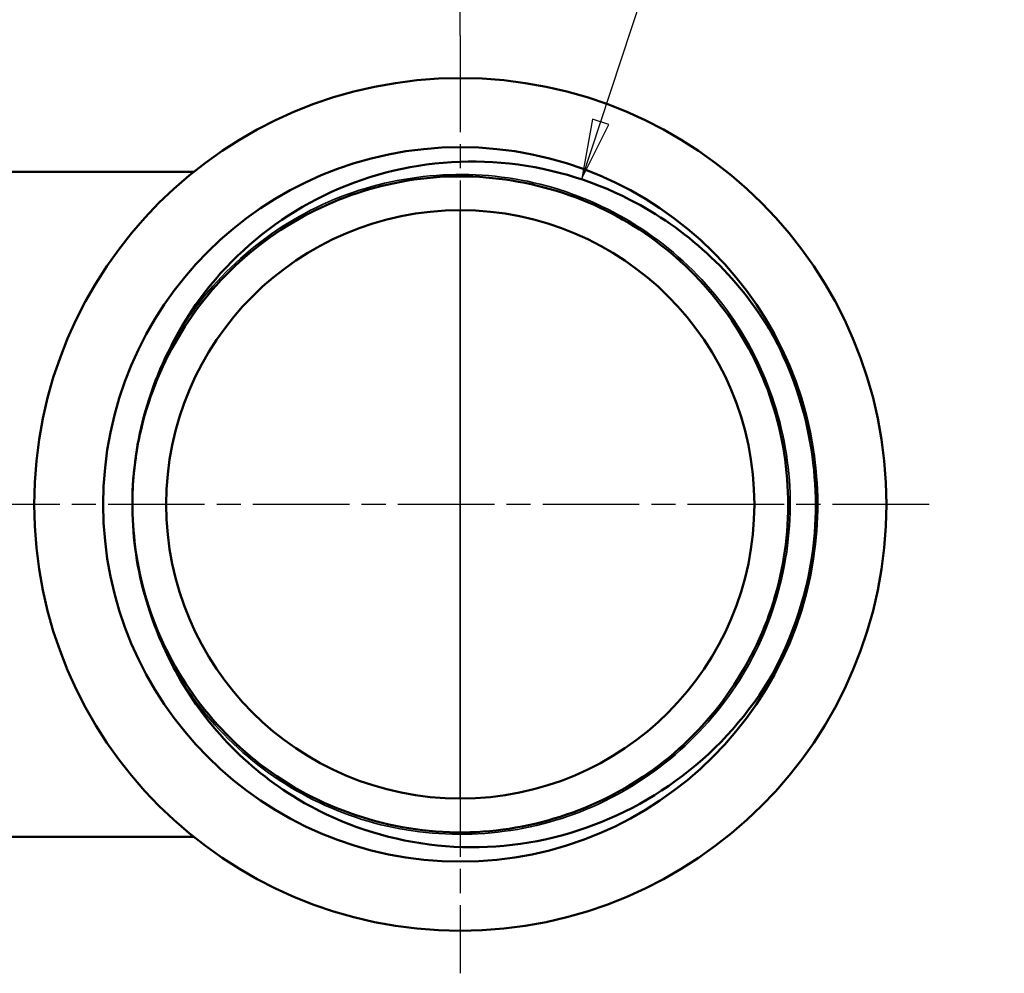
# Model space of a CAD drawing. Header units: millimetres. Extents: x -83 to 698, y -69 to 356.
# Tile 7 of 20: x 53 to 111, y 89 to 145. Entities that reach past the tile are written whole.
import ezdxf

# ---------------------------------------------------------------- set-up
doc = ezdxf.new("R2010")
doc.units = ezdxf.units.MM
doc.linetypes.add('CHAIN', pattern=[0.7087, 0.4724, -0.0591, 0.1181, -0.0591])
for name, color, linetype, lineweight in [('Видимые тонкие (ГОСТ)', 7, 'Continuous', 35), ('Видимый контур (ГОСТ)', 7, 'Continuous', 50), ('Маркер центра (ГОСТ)', 7, 'Continuous', 25), ('Размер (ГОСТ)', 7, 'Continuous', 25)]:
    doc.layers.add(name, color=color, linetype=linetype, lineweight=lineweight)
doc.styles.add('Обычный текст (ГОСТ)', font='GOST Common Italic.ttf')
doc.dimstyles.new('Обычный (ГОСТ)', dxfattribs={"dimtxt": 3.5, "dimasz": 3.5, "dimexe": 1, "dimexo": 0, "dimgap": 0.5, "dimtad": 1, "dimrnd": 1e-08, "dimtxsty": 'Обычный текст (ГОСТ)', "dimblk": 'Filled-1', "dimcen": 0.09, "dimdle": 15, "dimclrd": 256, "dimclre": 256, "dimclrt": 256, "dimazin": 2, "dimtfac": 0.714286, "dimtdec": 3, "dimtmove": 0, "dimatfit": 3, "dimfxl": 1, "dimtolj": 1, "dimlwd": 25, "dimlwe": 25, "dimarcsym": 0})

# ---------------------------------------------------------------- blocks, each defined once
blk = doc.blocks.new('Filled-1')
at = {"color": 0}
for p, q in [((0, 0), (-1, 0.143)), ((-1, 0.143), (-1, -0.143)), ((-1, 0), (0, 0)), ((-1, -0.143), (0, 0))]:
    blk.add_line(p, q, dxfattribs=at)
at = {"color": 0, "flags": 128}
blk.add_lwpolyline([(-1, -0.143), (0, 0), (-1, 0.143), (-1, -0.143)], dxfattribs=at)
at = {"color": 0}
blk.add_solid([(-1, -0.143), (0, 0), (-1, 0.143), (-1, -0.143)], dxfattribs=at)
blk = doc.blocks.new('*D10')
at = {"layer": 'Defpoints', "color": 0, "linetype": 'Continuous', "transparency": 16777216}
for p in [(25.349, 150.831), (78.85, 143.581), (25.349, 134.002)]:
    blk.add_point(p, dxfattribs=at)
at = {"layer": 'Размер (ГОСТ)', "linetype": 'Continuous', "lineweight": 25, "transparency": 16777216}
for p, q in [((25.349, 134.002), (25.349, 151.831)), ((78.85, 143.581), (78.85, 151.831)), ((75.35, 150.831), (28.849, 150.831))]:
    blk.add_line(p, q, dxfattribs=at)
at = {"layer": 'Размер (ГОСТ)', "linetype": 'Continuous', "lineweight": 25, "transparency": 16777216, "xscale": 3.5, "yscale": 3.5, "zscale": 3.5, "rotation": 180}
blk.add_blockref('Filled-1', (25.349, 150.831), dxfattribs=at)
at = {"layer": 'Размер (ГОСТ)', "linetype": 'Continuous', "lineweight": 25, "transparency": 16777216, "xscale": 3.5, "yscale": 3.5, "zscale": 3.5}
blk.add_blockref('Filled-1', (78.85, 150.831), dxfattribs=at)
at = {"layer": 'Размер (ГОСТ)', "linetype": 'Continuous', "lineweight": 25, "transparency": 16777216, "insert": (47.698, 155.531), "char_height": 3.5, "attachment_point": 1, "style": 'Обычный текст (ГОСТ)'}
blk.add_mtext('\\A1;53,5', dxfattribs=at)
blk = doc.blocks.new('*D12')
at = {"layer": 'Defpoints', "color": 0, "linetype": 'Continuous', "transparency": 16777216}
for p in [(85.983, 135.191), (79.704, 116.117)]:
    blk.add_point(p, dxfattribs=at)
at = {"layer": 'Размер (ГОСТ)', "linetype": 'Continuous', "lineweight": 25, "transparency": 16777216}
for p, q in [((94.517, 161.113), (87.077, 138.515)), ((116.615, 161.113), (94.517, 161.113))]:
    blk.add_line(p, q, dxfattribs=at)
at = {"layer": 'Размер (ГОСТ)', "linetype": 'Continuous', "lineweight": 25, "transparency": 16777216, "xscale": 3.5, "yscale": 3.5, "zscale": 3.5, "rotation": 251.7774045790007}
blk.add_blockref('Filled-1', (85.983, 135.191), dxfattribs=at)
at = {"layer": 'Размер (ГОСТ)', "linetype": 'Continuous', "lineweight": 25, "transparency": 16777216, "insert": (98.357, 165.115), "char_height": 3.5, "attachment_point": 1, "style": 'Обычный текст (ГОСТ)'}
blk.add_mtext('\\A1; \\fGOST Common|b0|i1;\\H3.5000;G 1 1/4"', dxfattribs=at)

msp = doc.modelspace()

# ---------------------------------------------------------------- linework, layer by layer
at = {"layer": 'Видимые тонкие (ГОСТ)'}
msp.add_line((78.8491, 133.331), (78.8491, 98.831), dxfattribs=at)
for points, knots in [([(62.0863, 125.7542), (64.1378, 129.3094), (67.3513, 132.1814), (71.1138, 133.8221), (74.8759, 135.4626), (79.1667, 135.8633), (83.1675, 134.9478), (87.168, 134.0324), (90.8571, 131.8058), (93.5313, 128.6928), (96.2053, 125.5802), (97.8501, 121.5979), (98.1521, 117.5055), (98.4541, 113.4135), (97.4119, 109.2333), (95.2243, 105.7619), (93.0369, 102.2909), (89.7159, 99.5472), (85.8945, 98.054), (82.0734, 96.5608), (77.7725, 96.3259), (73.8115, 97.3939), (69.8508, 98.4618), (66.2513, 100.8267), (63.6988, 104.038), (63.1267, 104.7577), (62.6081, 105.5192), (62.146, 106.3137)], [0.5233568, 0.5233568, 0.5233568, 0.5233568, 1.159586, 1.159586, 1.159586, 1.7957565, 1.7957565, 1.7957565, 2.4318693, 2.4318693, 2.4318693, 3.0679251, 3.0679251, 3.0679251, 3.7039247, 3.7039247, 3.7039247, 4.3398689, 4.3398689, 4.3398689, 4.9757585, 4.9757585, 4.9757585, 5.6115944, 5.6115944, 5.6115944, 5.7541062, 5.7541062, 5.7541062, 5.7541062]), ([(96.8677, 126.5397), (99.0453, 122.7883), (100.0092, 118.3449), (99.5818, 114.0284), (99.2934, 111.1154), (98.3723, 108.2699), (96.9215, 105.7282)], [2.6156521, 2.6156521, 2.6156521, 2.6156521, 3.240279, 3.240279, 3.240279, 3.661811, 3.661811, 3.661811, 3.661811])]:
    msp.add_open_spline(points, degree=3, knots=knots, dxfattribs=at)
at = {"layer": 'Видимый контур (ГОСТ)'}
for p, q in [((63.2056, 135.581), (48.8491, 135.581)), ((63.2056, 96.581), (48.8491, 96.581))]:
    msp.add_line(p, q, dxfattribs=at)
for radius in [25, 20.95, 20.95, 17.25]:
    msp.add_circle((78.8501, 116.081), radius, dxfattribs=at)
msp.add_arc((78.8501, 116.081), 19.2379, 178.651614, 181.676247, dxfattribs=at)
for points, knots in [([(62.0863, 125.7542), (63.2729, 127.9956), (64.8885, 129.9819), (68.8139, 133.2517), (71.0944, 134.4932), (76.0356, 136.0494), (78.6526, 136.3362), (83.8861, 135.894), (86.4508, 135.1558), (90.4427, 133.1094), (91.9604, 132.0517), (94.6871, 129.5503), (95.8806, 128.1147), (96.8677, 126.5397)], [0, 0, 0, 0, 0.7608417, 0.7608417, 1.5321947, 1.5321947, 2.3140562, 2.3140562, 3.1064231, 3.1064231, 3.6582353, 3.6582353, 4.2150806, 4.2150806, 4.2150806, 4.2150806]), ([(59.6283, 115.5182), (59.6772, 113.798), (59.9534, 112.0845), (60.4581, 110.4391), (61.6565, 106.5326), (64.1366, 103.0309), (67.4239, 100.6039), (70.8578, 98.0689), (75.1541, 96.725), (79.4205, 96.8515), (83.5255, 96.9733), (87.5789, 98.4523), (90.7977, 101.0028), (94.0095, 103.5477), (96.3728, 107.1454), (97.433, 111.1037), (98.4912, 115.0547), (98.2456, 119.3434), (96.7431, 123.1477), (95.2429, 126.9461), (92.498, 130.2412), (89.0331, 132.4029), (85.5542, 134.5733), (81.3683, 135.5892), (77.2816, 135.2548), (73.2095, 134.9217), (69.258, 133.2502), (66.183, 130.56), (63.1051, 127.8672), (60.9221, 124.1684), (60.0524, 120.1725), (59.7922, 118.9771), (59.6464, 117.7568), (59.6176, 116.5337)], [-6.2539293, -6.2539293, -6.2539293, -6.2539293, -5.9855415, -5.9855415, -5.9855415, -5.3483388, -5.3483388, -5.3483388, -4.6827382, -4.6827382, -4.6827382, -4.042314, -4.042314, -4.042314, -3.4032905, -3.4032905, -3.4032905, -2.7654533, -2.7654533, -2.7654533, -2.1285924, -2.1285924, -2.1285924, -1.4891728, -1.4891728, -1.4891728, -0.8520436, -0.8520436, -0.8520436, -0.2143166, -0.2143166, -0.2143166, -0.0235338, -0.0235338, -0.0235338, -0.0235338]), ([(96.8677, 126.5397), (97.2948, 125.8583), (98.1112, 124.4573), (99.4501, 120.4097), (99.7938, 118.2806), (99.7999, 116.1409)], [0, 0, 0, 0, 0.24127698, 0.24127698, 0.48371495, 0.48371495, 0.48371495, 0.48371495]), ([(59.6176, 116.5337), (59.6589, 118.3492), (59.9483, 120.1463), (60.9808, 123.549), (61.6076, 124.8499), (62.0863, 125.7542)], [0.0447693, 0.0447693, 0.0447693, 0.0447693, 0.5902378, 0.5902378, 1.1098464, 1.1098464, 1.1098464, 1.1098464]), ([(99.7999, 116.1409), (99.806, 114.0016), (99.4746, 111.8708), (98.218, 107.9972), (97.4733, 106.608), (96.9272, 105.7255)], [0, 0, 0, 0, 0.6418056, 0.6418056, 1.2233521, 1.2233521, 1.2233521, 1.2233521]), ([(62.1419, 106.312), (61.6582, 107.2134), (61.024, 108.5105), (59.972, 111.9071), (59.6722, 113.7028), (59.6205, 115.5182)], [0, 0, 0, 0, 0.3068957, 0.3068957, 0.62917829, 0.62917829, 0.62917829, 0.62917829]), ([(96.9272, 105.7255), (95.5097, 103.4348), (93.6612, 101.4411), (89.3287, 98.3004), (86.8945, 97.1729), (81.7637, 95.9292), (79.1198, 95.8118), (73.9717, 96.5983), (71.5152, 97.4812), (67.7903, 99.7192), (66.4099, 100.8234), (63.9939, 103.3594), (62.9661, 104.7765), (62.1419, 106.312)], [0, 0, 0, 0, 0.8081494, 0.8081494, 1.6057811, 1.6057811, 2.3928922, 2.3928922, 3.16948, 3.16948, 3.6980511, 3.6980511, 4.2215792, 4.2215792, 4.2215792, 4.2215792])]:
    msp.add_open_spline(points, degree=3, knots=knots, dxfattribs=at)
at = {"layer": 'Маркер центра (ГОСТ)', "linetype": 'CHAIN', "ltscale": 11.993792}
for p, q in [((78.8501, 143.581), (78.8501, 88.581)), ((106.3501, 116.081), (51.3501, 116.081))]:
    msp.add_line(p, q, dxfattribs=at)

# ---------------------------------------------------------------- dimensions: what is measured, and where the dimension line sits
at = {"layer": 'Размер (ГОСТ)', "linetype": 'Continuous', "lineweight": 25}
dim = msp.add_radius_dim(center=(79.7035, 116.1174), mpoint=(85.9829, 135.191), text=' \\fGOST Common|b0|i1;\\H3.5000;G 1 1/4"', dimstyle='Обычный (ГОСТ)', override={"dimgap": 0.5, "dimtih": 1, "dimtoh": 1, "dimdec": 2, "dimlfac": 1, "dimcen": 0, "dimtol": 0, "dimlim": 0, "dimtp": 0, "dimtm": 0, "dimtdec": 3, "dimtofl": 0}, dxfattribs=at)
dim.commit()
dim.dimension.update_dxf_attribs({"geometry": '*D12', "text_midpoint": (107.4861, 161.1128), "dimtype": 164})
dim = msp.add_linear_dim(base=(25.3491, 150.831), p1=(78.8501, 143.581), p2=(25.3491, 134.0016), angle=180, dimstyle='Обычный (ГОСТ)', override={"dimgap": 0.5, "dimdec": 2, "dimtol": 0, "dimlim": 0, "dimtp": 0, "dimtm": 0, "dimtdec": 3, "dimtofl": 0, "dimatfit": 1}, dxfattribs=at)
dim.commit()
dim.dimension.update_dxf_attribs({"geometry": '*D10', "text_midpoint": (52.0996, 150.831), "dimtype": 160})

doc.saveas('drawing.dxf')
